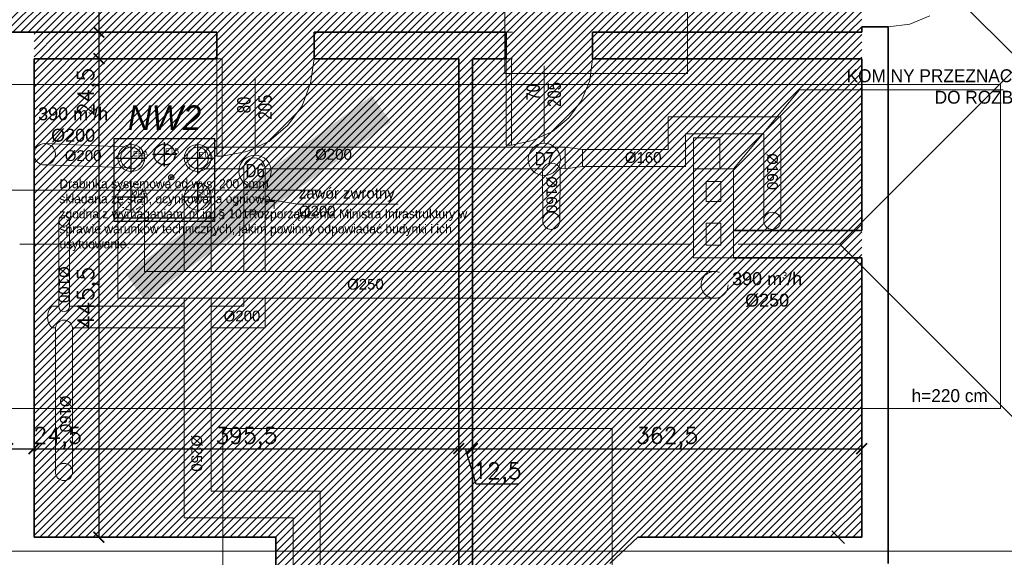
# Model space of a CAD drawing. Header units: millimetres. Extents: x -740 to 33545, y -26688 to 22494.
# Tile 57 of 256: x 10553 to 11469, y 6331 to 6832. Entities that reach past the tile are written whole.
import ezdxf
from ezdxf.lldxf.tags import DXFTag

# ---------------------------------------------------------------- set-up
doc = ezdxf.new("R2010")
doc.units = ezdxf.units.MM
doc.header["$MEASUREMENT"] = 0
for name, pattern in [('CENTERX2', [101.6, 63.5, -12.7, 12.7, -12.7]), ('DASHDOT', [1, 0.5, -0.25, 0, -0.25]), ('DASHED2', [9.525, 6.35, -3.175])]:
    doc.linetypes.add(name, pattern=pattern)
doc.layers.get('Defpoints').update_dxf_attribs({"color": 252})
for name, color, linetype, lineweight in [('_IS_Centralki', 3, 'Continuous', 30), ('_IS_EKO_opis', 7, 'Continuous', 18), ('_IS_EKO_Wentylacja_Czerpnia', 72, 'Continuous', 20), ('_IS_EKO_Wentylacja_Nawiew', 5, 'Continuous', 20), ('_IS_EKO_Wentylacja_wyrzut', 16, 'Continuous', 20), ('_IS_Nawiew', 5, 'Continuous', 20), ('_IS_WYCIAG_TOALETY', 6, 'Continuous', 20), ('_IS_Wywiew', 1, 'Continuous', 20), ('A_istniejące ściany', 252, 'Continuous', 35), ('A_l.przerywana', 252, 'ICAD_ISO03W100', 9), ('A_opisy', 252, 'Continuous', 15), ('A_wymiarowanie', 252, 'Continuous', 9), ('k_wyburzenia widoczne', 252, 'PNEUMATIC2', 18), ('l.przerywana', 252, 'ICAD_ISO03W100', 5), ('l.widokowa', 252, 'Continuous', 15), ('Nowe_820-G Rysunki Obrazki_Nr_pióra__1', 252, 'Continuous', 13), ('Nowe_820-G Rysunki Obrazki_Nr_pióra__101', 252, 'Continuous', 5), ('Nowe_820-G Rysunki Obrazki_Nr_pióra__23', 252, 'Continuous', 15), ('wymiarowanie', 252, 'Continuous', 9)]:
    doc.layers.add(name, color=color, linetype=linetype, lineweight=lineweight)
doc.layers.add('_IS_EKO_Opis_Wentylacja', color=7, linetype='CENTERX2')
doc.layers.add('UWAGI_podłoga na legarachdo rozbiórki', color=252, linetype='Continuous', lineweight=13, plot=False)
doc.styles.add('Arial', font='arial.ttf')
doc.styles.add('Arial_1', font='arial.ttf')
doc.styles.add('ARIALL', font='GOTHIC.TTF', dxfattribs={"height": 40})
doc.styles.add('SLDTEXTSTYLE2', font='TXT', dxfattribs={"width": 0.605})
doc.styles.add('styl1', font='arial.ttf', dxfattribs={"height": 15})
doc.styles.add('styl2', font='simplex.shx')
doc.styles.add('STYL_AUTOMATYCZNY_12', font='txt', dxfattribs={"width": 0.79588})
doc.styles.add('STYL_AUTOMATYCZNY_17', font='txt', dxfattribs={"width": 0.8056})
tags = doc.linetypes.add('ICAD_ISO03W100', pattern=[30, 12, -18]).pattern_tags.tags
tags[6:7] = [DXFTag(74, 4), DXFTag(75, 0), DXFTag(340, '0'), DXFTag(46, 1.0), DXFTag(50, 0.0), DXFTag(44, 0.0), DXFTag(45, 0.0)]
tags[4:5] = [DXFTag(74, 4), DXFTag(75, 0), DXFTag(340, '0'), DXFTag(46, 1.0), DXFTag(50, 0.0), DXFTag(44, 0.0), DXFTag(45, 0.0)]
doc.linetypes.add('PNEUMATIC2', pattern='A,0.5,-0.25,["//",Standard,S=0.2,R=0,X=-0.1,Y=-0.1],-0.25', length=1)
doc.dimstyles.new('Kopia I_1.100', dxfattribs={"dimtxt": 15, "dimasz": 10, "dimexe": 5, "dimexo": 1, "dimgap": 1.5, "dimtad": 1, "dimdec": 1, "dimrnd": 0.5, "dimtxsty": 'styl2', "dimblk": 'ARCHTICK', "dimcen": 5, "dimadec": 0, "dimazin": 0, "dimtfac": 1, "dimtdec": 1, "dimtmove": 0, "dimatfit": 3, "dimldrblk": 'ARCHTICK', "dimfxl": 0, "dimarcsym": 0})
doc.dimstyles.new('Skala 1-100', dxfattribs={"dimtxt": 17, "dimasz": 7, "dimexe": 1, "dimexo": 1, "dimgap": 1.5, "dimtad": 1, "dimdec": 1, "dimrnd": 0.5, "dimtxsty": 'styl2', "dimblk": 'ARCHTICK', "dimcen": 7, "dimadec": 0, "dimazin": 0, "dimtfac": 1, "dimtdec": 1, "dimtmove": 1, "dimatfit": 3, "dimldrblk": 'ARCHTICK', "dimfxl": 0, "dimlwd": -1, "dimlwe": -1, "dimarcsym": 0})

# ---------------------------------------------------------------- blocks, each defined once
blk = doc.blocks.new('_ArchTick')
at = {"color": 0, "linetype": 'ByBlock', "const_width": 0.15}
blk.add_lwpolyline([(-0.5, -0.5), (0.5, 0.5)], dxfattribs=at)
blk = doc.blocks.new('*D1859')
at = {"layer": 'Defpoints', "color": 0}
for p in [(10566.08, 6456), (10541.53, 6451.19), (10566.08, 6432.49)]:
    blk.add_point(p, dxfattribs=at)
at = {"layer": 'wymiarowanie', "color": 0, "lineweight": -2}
for p, q in [((10541.53, 6442.49), (10541.53, 6427.49)), ((10566.08, 6442.49), (10566.08, 6427.49)), ((10541.53, 6432.49), (10566.08, 6432.49))]:
    blk.add_line(p, q, dxfattribs=at)
at = {"layer": 'wymiarowanie', "color": 0, "lineweight": -2, "xscale": 10, "yscale": 10, "zscale": 10, "rotation": 180}
blk.add_blockref('_ArchTick', (10541.53, 6432.49), dxfattribs=at)
at = {"layer": 'wymiarowanie', "color": 0, "lineweight": -2, "xscale": 10, "yscale": 10, "zscale": 10}
blk.add_blockref('_ArchTick', (10566.08, 6432.49), dxfattribs=at)
at = {"layer": 'wymiarowanie', "color": 0, "insert": (10588.07, 6442.55), "char_height": 15, "attachment_point": 5, "style": 'styl2'}
blk.add_mtext('24,5', dxfattribs=at)
blk = doc.blocks.new('*D1860')
at = {"layer": 'Defpoints', "color": 0}
for p in [(10566.08, 6456), (10961.47, 6451.25), (10961.47, 6432.49)]:
    blk.add_point(p, dxfattribs=at)
at = {"layer": 'wymiarowanie', "color": 0, "lineweight": -2}
for p, q in [((10566.08, 6442.49), (10566.08, 6427.49)), ((10961.47, 6442.49), (10961.47, 6427.49)), ((10566.08, 6432.49), (10961.47, 6432.49))]:
    blk.add_line(p, q, dxfattribs=at)
at = {"layer": 'wymiarowanie', "color": 0, "lineweight": -2, "xscale": 10, "yscale": 10, "zscale": 10, "rotation": 180}
blk.add_blockref('_ArchTick', (10566.08, 6432.49), dxfattribs=at)
at = {"layer": 'wymiarowanie', "color": 0, "lineweight": -2, "xscale": 10, "yscale": 10, "zscale": 10}
blk.add_blockref('_ArchTick', (10961.47, 6432.49), dxfattribs=at)
at = {"layer": 'wymiarowanie', "color": 0, "insert": (10763.78, 6442.55), "char_height": 15, "attachment_point": 5, "style": 'styl2'}
blk.add_mtext('395,5', dxfattribs=at)
blk = doc.blocks.new('*D1861')
at = {"layer": 'Defpoints', "color": 0}
for p in [(10961.47, 6451.25), (10974.17, 6451.25), (10974.17, 6432.49)]:
    blk.add_point(p, dxfattribs=at)
at = {"layer": 'wymiarowanie', "color": 0, "lineweight": -2}
for p, q in [((10961.47, 6442.49), (10961.47, 6427.49)), ((10974.17, 6442.49), (10974.17, 6427.49)), ((10961.47, 6432.49), (10974.17, 6432.49)), ((10977.7, 6399.57), (10967.82, 6432.49)), ((11017.27, 6399.57), (10977.7, 6399.57))]:
    blk.add_line(p, q, dxfattribs=at)
at = {"layer": 'wymiarowanie', "color": 0, "lineweight": -2, "xscale": 10, "yscale": 10, "zscale": 10, "rotation": 180}
blk.add_blockref('_ArchTick', (10961.47, 6432.49), dxfattribs=at)
at = {"layer": 'wymiarowanie', "color": 0, "lineweight": -2, "xscale": 10, "yscale": 10, "zscale": 10}
blk.add_blockref('_ArchTick', (10974.17, 6432.49), dxfattribs=at)
at = {"layer": 'wymiarowanie', "color": 0, "insert": (10997.48, 6409.63), "char_height": 15, "attachment_point": 5, "style": 'styl2'}
blk.add_mtext('12,5', dxfattribs=at)
blk = doc.blocks.new('*D1862')
at = {"layer": 'Defpoints', "color": 0}
for p in [(10974.17, 6451.25), (11336.55, 6448.39), (11336.55, 6432.49)]:
    blk.add_point(p, dxfattribs=at)
at = {"layer": 'wymiarowanie', "color": 0, "lineweight": -2}
for p, q in [((10974.17, 6442.49), (10974.17, 6427.49)), ((11336.55, 6442.49), (11336.55, 6427.49)), ((10974.17, 6432.49), (11336.55, 6432.49))]:
    blk.add_line(p, q, dxfattribs=at)
at = {"layer": 'wymiarowanie', "color": 0, "lineweight": -2, "xscale": 10, "yscale": 10, "zscale": 10, "rotation": 180}
blk.add_blockref('_ArchTick', (10974.17, 6432.49), dxfattribs=at)
at = {"layer": 'wymiarowanie', "color": 0, "lineweight": -2, "xscale": 10, "yscale": 10, "zscale": 10}
blk.add_blockref('_ArchTick', (11336.55, 6432.49), dxfattribs=at)
at = {"layer": 'wymiarowanie', "color": 0, "insert": (11155.36, 6442.55), "char_height": 15, "attachment_point": 5, "style": 'styl2'}
blk.add_mtext('362,5', dxfattribs=at)
blk = doc.blocks.new('*D1866')
at = {"layer": 'Defpoints', "color": 0}
for p in [(10670.76, 6950.42), (10626.51, 6820.04), (10670.76, 6820.04)]:
    blk.add_point(p, dxfattribs=at)
at = {"layer": 'wymiarowanie', "color": 0, "lineweight": -2}
for p, q in [((10636.51, 6950.42), (10621.51, 6950.42)), ((10626.51, 6950.42), (10626.51, 6820.04)), ((10636.51, 6820.04), (10621.51, 6820.04))]:
    blk.add_line(p, q, dxfattribs=at)
at = {"layer": 'wymiarowanie', "color": 0, "lineweight": -2, "xscale": 10, "yscale": 10, "zscale": 10}
for p, rotation in [((10626.51, 6950.42), 90), ((10626.51, 6820.04), 270)]:
    blk.add_blockref('_ArchTick', p, dxfattribs=dict(at, rotation=rotation))
at = {"layer": 'wymiarowanie', "color": 0, "insert": (10616.45, 6885.23), "char_height": 15, "attachment_point": 5, "rotation": 90, "style": 'styl2'}
blk.add_mtext('130,5', dxfattribs=at)
blk = doc.blocks.new('*D1867')
at = {"layer": 'Defpoints', "color": 0}
for p in [(10670.76, 6820.04), (10626.51, 6795.48), (10651.17, 6795.48)]:
    blk.add_point(p, dxfattribs=at)
at = {"layer": 'wymiarowanie', "color": 0, "lineweight": -2}
for p, q in [((10636.51, 6820.04), (10621.51, 6820.04)), ((10626.51, 6820.04), (10626.51, 6795.48)), ((10636.51, 6795.48), (10621.51, 6795.48)), ((10626.51, 6795.48), (10626.51, 6743.43))]:
    blk.add_line(p, q, dxfattribs=at)
at = {"layer": 'wymiarowanie', "color": 0, "lineweight": -2, "xscale": 10, "yscale": 10, "zscale": 10}
for p, rotation in [((10626.51, 6820.04), 90), ((10626.51, 6795.48), 270)]:
    blk.add_blockref('_ArchTick', p, dxfattribs=dict(at, rotation=rotation))
at = {"layer": 'wymiarowanie', "color": 0, "insert": (10616.45, 6764.4), "char_height": 15, "attachment_point": 5, "rotation": 90, "style": 'styl2'}
blk.add_mtext('24,5', dxfattribs=at)
blk = doc.blocks.new('*D1868')
at = {"layer": 'Defpoints', "color": 0}
for p in [(10651.17, 6795.48), (10626.51, 6350.14), (10666.41, 6350.14)]:
    blk.add_point(p, dxfattribs=at)
at = {"layer": 'wymiarowanie', "color": 0, "lineweight": -2}
for p, q in [((10636.51, 6795.48), (10621.51, 6795.48)), ((10626.51, 6795.48), (10626.51, 6350.14)), ((10636.51, 6350.14), (10621.51, 6350.14))]:
    blk.add_line(p, q, dxfattribs=at)
at = {"layer": 'wymiarowanie', "color": 0, "lineweight": -2, "xscale": 10, "yscale": 10, "zscale": 10}
for p, rotation in [((10626.51, 6795.48), 90), ((10626.51, 6350.14), 270)]:
    blk.add_blockref('_ArchTick', p, dxfattribs=dict(at, rotation=rotation))
at = {"layer": 'wymiarowanie', "color": 0, "insert": (10616.45, 6572.81), "char_height": 15, "attachment_point": 5, "rotation": 90, "style": 'styl2'}
blk.add_mtext('445,5', dxfattribs=at)

msp = doc.modelspace()

# ---------------------------------------------------------------- hatches: boundary and pattern name
at = {"layer": 'UWAGI_podłoga na legarachdo rozbiórki'}
h = msp.add_hatch(dxfattribs=at)
h.set_pattern_fill('ANSI31', color=256, scale=40, style=0)
h.paths.add_polyline_path([(10541.53, 6950.42), (10541.53, 6820.04), (11336.55, 6820.04), (11336.55, 6950.42), (11124.88, 6950.42), (11124.88, 7055.41), (11054.61, 7055.41), (11054.61, 6950.42)])
h = msp.add_hatch(dxfattribs=at)
h.set_pattern_fill('ANSI31', color=256, scale=40, style=0)
h.paths.add_polyline_path([(10566.08, 6820.04), (11336.55, 6820.04), (11336.55, 6350.14), (10566.08, 6350.14)])
h.paths.add_polyline_path([(11128.27, 6350.14), (10791.29, 6350.14), (10791.29, 6219.75), (11054.61, 6219.75), (11054.61, 6279.86)])

# ---------------------------------------------------------------- linework, layer by layer
at = {"layer": '_IS_Centralki'}
for p, q in [((10640.82, 6721.16), (10734.26, 6721.16)), ((10640.82, 6643.82), (10640.82, 6721.16)), ((10734.26, 6647.49), (10734.26, 6721.16)), ((10734.26, 6643.82), (10734.26, 6719.63)), ((10640.82, 6647.49), (10734.26, 6647.49)), ((10734.26, 6643.82), (10640.82, 6643.82))]:
    msp.add_line(p, q, dxfattribs=at)
at = {"layer": '_IS_Centralki', "color": 7, "ltscale": 0.06}
for p, q in [((10656.6, 6688.97), (10656.6, 6717.1)), ((10687.59, 6694.99), (10687.59, 6717.65)), ((10718.48, 6688.97), (10718.48, 6717.1)), ((10642.55, 6703.04), (10670.67, 6703.04)), ((10698.91, 6706.32), (10676.26, 6706.32)), ((10704.42, 6703.04), (10732.54, 6703.04)), ((10656.6, 6652.88), (10656.6, 6681.01)), ((10718.48, 6652.88), (10718.48, 6681.01)), ((10642.55, 6666.94), (10670.67, 6666.94)), ((10704.42, 6666.94), (10732.54, 6666.94))]:
    msp.add_line(p, q, dxfattribs=at)
for centre, radius in [((10687.59, 6706.32), 9.77), ((10693.79, 6685.07), 2.34), ((10693.79, 6685.07), 0.625)]:
    msp.add_circle(centre, radius, dxfattribs=at)
at = {"layer": '_IS_EKO_Wentylacja_Czerpnia', "ltscale": 10}
for p, q in [((10644.1, 6667), (10644.08, 6572.59)), ((10668.97, 6666.94), (10668.97, 6597.46)), ((11199.62, 6597.46), (10668.97, 6597.46)), ((11199.62, 6572.46), (10644.08, 6572.59))]:
    msp.add_line(p, q, dxfattribs=at)
at = {"layer": '_IS_EKO_Wentylacja_Czerpnia', "linetype": 'DASHDOT', "ltscale": 10}
msp.add_circle((10656.6, 6666.94), 12.5, dxfattribs=at)
at = {"layer": '_IS_EKO_Wentylacja_Czerpnia', "linetype": 'DASHED2', "ltscale": 10}
msp.add_circle((11199.62, 6584.96), 12.5, dxfattribs=at)
at = {"layer": '_IS_EKO_Wentylacja_Nawiew', "linetype": 'Continuous'}
msp.add_circle((10718.48, 6666.94), 12.5, dxfattribs=at)
at = {"layer": '_IS_EKO_Wentylacja_wyrzut', "ltscale": 10}
for p, q in [((10576.51, 6716.52), (10656.47, 6713.04)), ((10576.08, 6696.53), (10656.59, 6693.87))]:
    msp.add_line(p, q, dxfattribs=at)
for centre, radius in [((10576.08, 6706.53), 10), ((10656.6, 6703.04), 12.5), ((10656.61, 6703.04), 10)]:
    msp.add_circle(centre, radius, dxfattribs=at)
at = {"layer": '_IS_Nawiew'}
for p, q in [((10705.98, 6666.94), (10705.95, 6597.46)), ((10730.98, 6666.94), (10730.95, 6597.46)), ((10705.94, 6572.57), (10705.85, 6368.05)), ((10730.93, 6572.57), (10730.84, 6393.05)), ((10730.84, 6393.05), (10832.39, 6393.05)), ((10832.39, 6393.05), (10832.39, 6307.7)), ((10705.85, 6368.05), (10807.39, 6368.05)), ((10807.39, 6368.05), (10807.39, 6282.7))]:
    msp.add_line(p, q, dxfattribs=at)
at = {"layer": '_IS_WYCIAG_TOALETY', "color": 6}
for p, q in [((10761.25, 6693.08), (10761.26, 6597.46)), ((10781.25, 6693.06), (10781.25, 6597.46)), ((10589.1, 6644.54), (10589.1, 6565.05)), ((10599.1, 6644.54), (10599.1, 6565.05)), ((10761.26, 6572.56), (10761.26, 6565.05)), ((10781.25, 6572.55), (10781.25, 6545.05)), ((10589.1, 6565.05), (10582.66, 6565.05)), ((10705.93, 6565.02), (10599.1, 6565.05)), ((10761.26, 6565.05), (10730.84, 6565.05)), ((10586.01, 6545.05), (10582.66, 6545.05)), ((10586.01, 6410.81), (10586.01, 6545.05)), ((10602.01, 6410.81), (10602.01, 6545.05)), ((10602.01, 6545.01), (10705.93, 6545.01)), ((10781.26, 6545.05), (10730.84, 6545.05))]:
    msp.add_line(p, q, dxfattribs=at)
at = {"layer": '_IS_WYCIAG_TOALETY', "color": 6, "extrusion": (1, -5.28206e-16, -3.06162e-16)}
for p, q in [((10781.26, 6672.96), (10761.26, 6672.96)), ((10789.66, 6655.63), (10789.66, 6664.12)), ((10781.26, 6663.28), (10790.06, 6663.28)), ((10790.06, 6662.64), (10781.26, 6662.64)), ((10761.26, 6652.96), (10781.26, 6652.96))]:
    msp.add_line(p, q, dxfattribs=at)
at = {"layer": '_IS_WYCIAG_TOALETY', "color": 6}
for centre, radius in [((10594.1, 6644.54), 5), ((10594.01, 6410.81), 8)]:
    msp.add_circle(centre, radius, dxfattribs=at)
at = {"layer": '_IS_WYCIAG_TOALETY'}
msp.add_arc((10771.25, 6693.08), 10, 0, 180, dxfattribs=at)
at = {"layer": '_IS_WYCIAG_TOALETY', "color": 6}
for centre, radius, start, end in [((10593.48, 6555.05), 14.74, 137.27092, 222.72908), ((10594.1, 6565.05), 5, 180, 0), ((10594.01, 6544.03), 8.06, 7.26101, 172.73899)]:
    msp.add_arc(centre, radius, start, end, dxfattribs=at)
at = {"layer": '_IS_Wywiew'}
for p, q in [((11156.53, 6741.5), (11261.33, 6741.5)), ((11156.53, 6711.1), (11156.53, 6741.5)), ((11261.33, 6644.54), (11261.33, 6741.5)), ((11172.53, 6695.1), (11172.53, 6725.5)), ((11172.53, 6725.5), (11245.33, 6725.5)), ((11245.33, 6644.54), (11245.33, 6725.5)), ((10718.34, 6713.08), (11060.57, 6713.08)), ((11060.57, 6693.1), (11060.57, 6713.1)), ((11060.57, 6713.1), (11076.57, 6711.1)), ((11076.57, 6695.1), (11076.57, 6711.1)), ((11076.57, 6711.1), (11156.53, 6711.1)), ((10718.34, 6693.08), (10761.25, 6693.08)), ((10801.25, 6693.06), (10781.25, 6693.06)), ((10801.25, 6693.06), (11039.56, 6693.1)), ((11039.59, 6644.54), (11039.56, 6693.1)), ((11055.57, 6693.14), (11060.57, 6693.1)), ((11055.59, 6644.54), (11055.94, 6693.14)), ((11060.57, 6693.1), (11076.57, 6695.1)), ((11076.57, 6695.1), (11172.53, 6695.1))]:
    msp.add_line(p, q, dxfattribs=at)
at = {"layer": '_IS_Wywiew', "extrusion": (3.44509e-16, 1, -3.06162e-16)}
msp.add_line((10781.25, 6713.07), (10801.25, 6713.07), dxfattribs=at)
at = {"layer": '_IS_Wywiew', "extrusion": (1, -5.28206e-16, -3.06162e-16)}
msp.add_line((10761.26, 6652.96), (10761.26, 6672.96), dxfattribs=at)
at = {"layer": '_IS_Wywiew'}
for centre, radius in [((10718.48, 6703.04), 12.5), ((10718.48, 6703.04), 10), ((11047.59, 6644.54), 8), ((11253.33, 6644.54), 8)]:
    msp.add_circle(centre, radius, dxfattribs=at)
msp.add_arc((11047.79, 6689.4), 8.97, 24.64428, 156.46845, dxfattribs=at)
at = {"layer": 'A_istniejące ściany', "linetype": 'Continuous'}
for points in [[(10566.08, 6820.04), (10541.53, 6820.04)], [(10736.26, 6820.04), (10566.08, 6820.04)], [(10736.26, 6795.48), (10736.26, 6820.04)], [(11005.5, 6820.04), (10826.85, 6820.04)], [(10826.85, 6795.48), (10826.85, 6820.04)], [(11005.5, 6795.48), (11005.5, 6820.04)], [(11336.55, 6820.04), (11085.93, 6820.04)], [(11085.93, 6795.48), (11085.93, 6820.04)], [(11336.55, 6825.12), (11336.55, 6820.04)], [(11361.1, 6825.12), (11336.55, 6825.12)], [(11361.1, 6325.58), (11361.1, 6825.12)], [(10566.08, 6795.48), (10566.08, 6350.14)], [(10736.26, 6795.48), (10566.08, 6795.48)], [(10826.85, 6795.48), (10961.47, 6795.48)], [(10961.47, 6795.48), (10961.47, 6236.68)], [(10974.17, 6795.48), (11005.5, 6795.48)], [(10974.17, 6795.48), (10974.17, 6236.68)], [(11085.93, 6795.48), (11336.55, 6795.48)], [(11336.55, 6795.48), (11336.55, 6635.46)], [(11336.55, 6635.46), (11217.17, 6635.46)], [(11217.17, 6610.06), (11336.55, 6610.06)], [(11336.55, 6610.06), (11336.55, 6350.14)], [(10566.08, 6350.14), (10766.74, 6350.14)], [(10791.29, 6350.14), (10766.74, 6350.14)], [(10791.29, 6350.14), (10791.29, 6236.68)], [(11128.27, 6350.14), (11102.02, 6325.58)], [(11128.27, 6350.14), (11336.55, 6350.14)]]:
    msp.add_lwpolyline(points, dxfattribs=at)
at = {"layer": 'A_l.przerywana', "ltscale": 0.5}
msp.add_lwpolyline([(10741.74, 6170.2), (11104.16, 6170.2), (11104.16, 6451.25), (10741.74, 6451.25)], close=True, dxfattribs=at)
at = {"layer": 'A_wymiarowanie'}
msp.add_line((11468.28, 6766.52), (11278.8, 6766.52), dxfattribs=at)
at = {"layer": 'k_wyburzenia widoczne', "ltscale": 15}
for points in [[(11179.91, 6721.82), (11179.91, 6693.04)], [(11204.47, 6721.82), (11179.91, 6721.82)], [(11204.47, 6693.04), (11204.47, 6721.82)], [(11217.17, 6693.04), (11179.91, 6693.04)], [(11179.91, 6693.04), (11179.91, 6610.06)], [(11179.91, 6693.04), (11204.47, 6693.04)], [(11217.17, 6610.06), (11217.17, 6693.04)], [(11191.77, 6662.56), (11191.77, 6681.18)], [(11191.77, 6681.18), (11205.31, 6681.18)], [(11205.31, 6681.18), (11205.31, 6662.56)], [(11205.31, 6662.56), (11191.77, 6662.56)], [(11191.77, 6621.92), (11191.77, 6642.24)], [(11191.77, 6642.24), (11205.31, 6642.24)], [(11205.31, 6642.24), (11205.31, 6621.92)], [(11217.17, 6635.46), (11217.17, 6610.06)], [(11205.31, 6621.92), (11191.77, 6621.92)], [(11179.91, 6610.06), (11217.17, 6610.06)]]:
    msp.add_lwpolyline(points, dxfattribs=at)
at = {"layer": 'l.przerywana'}
for p, q in [((11200.47, 7076.76), (11485.33, 6791.9)), ((11485.33, 6791.9), (11316.27, 6622.85)), ((11177.65, 6622.85), (10552.97, 6622.85)), ((11316.27, 6622.85), (11769.34, 6168.93))]:
    msp.add_line(p, q, dxfattribs=at)
for points in [[(9131.06, 7438.52), (9131.06, 6337.16), (11598.45, 6337.16), (11598.45, 7444.31), (11370.13, 7444.31), (11370.13, 6904.14), (9353.84, 6904.14), (9353.84, 7438.52)], [(9263.86, 6771.34), (9263.86, 6469.96), (11465.65, 6469.96), (11465.65, 6771.34)]]:
    msp.add_lwpolyline(points, close=True, dxfattribs=at)
at = {"layer": 'l.przerywana', "ltscale": 0.5}
msp.add_lwpolyline([(11004.21, 7104.96), (11174.43, 7104.96), (11174.43, 6781.76), (11004.21, 6781.76)], close=True, dxfattribs=at)
at = {"layer": 'l.widokowa', "linetype": 'Continuous', "lineweight": 9}
msp.add_line((11316.27, 6622.85), (11221.6, 6622.85), dxfattribs=at)
at = {"layer": 'Nowe_820-G Rysunki Obrazki_Nr_pióra__1', "linetype": 'Continuous', "lineweight": 13}
for points in [[(11001.27, 6820.04), (10991.11, 6820.04)], [(11001.27, 6820.04), (11011.43, 6820.04)], [(11314.53, 6820.04), (11324.69, 6820.04)], [(10741.34, 6795.48), (10741.34, 6779.4)], [(10823.47, 6772.62), (10826.85, 6795.48)], [(11001.27, 6795.48), (10991.11, 6795.48)], [(11001.27, 6795.48), (11011.43, 6795.48)], [(11083.39, 6775.16), (11085.93, 6795.48)], [(11314.53, 6795.48), (11324.69, 6795.48)], [(11041.06, 6788.71), (11041.06, 6716.74)], [(10771.82, 6777.7), (10771.82, 6705.74)], [(11075.77, 6756.54), (11083.39, 6775.16)], [(10815.85, 6751.46), (10823.47, 6772.62)], [(10741.34, 6763.31), (10741.34, 6747.22)], [(11063.92, 6740.45), (11075.77, 6756.54)], [(10802.3, 6733.68), (10815.85, 6751.46)], [(11048.68, 6727.75), (11063.92, 6740.45)], [(10741.34, 6731.98), (10741.34, 6715.9)], [(10784.52, 6718.44), (10802.3, 6733.68)], [(11030.05, 6719.28), (11048.68, 6727.75)], [(10764.2, 6709.12), (10784.52, 6718.44)], [(11010.58, 6715.05), (11030.05, 6719.28)], [(10741.34, 6704.89), (10764.2, 6709.12)], [(11314.53, 6635.46), (11304.37, 6635.46)], [(11314.53, 6635.46), (11324.69, 6635.46)], [(11314.53, 6610.06), (11304.37, 6610.06)], [(11314.53, 6610.06), (11324.69, 6610.06)], [(10566.08, 6553.34), (10566.08, 6543.18)], [(10961.47, 6553.34), (10961.47, 6543.18)], [(10974.17, 6553.34), (10974.17, 6543.18)], [(11314.53, 6350.14), (11308.61, 6356.06)], [(11314.53, 6350.14), (11304.37, 6350.14)], [(11314.53, 6350.14), (11320.46, 6344.21)], [(11314.53, 6350.14), (11324.69, 6350.14)]]:
    msp.add_lwpolyline(points, dxfattribs=at)
for centre in [(11041.06, 6701.74), (10771.82, 6690.74)]:
    msp.add_circle(centre, 15, dxfattribs=at)
at = {"layer": 'Nowe_820-G Rysunki Obrazki_Nr_pióra__101', "linetype": 'Continuous', "lineweight": 5}
for points in [[(11400.05, 6835.28), (11381.42, 6827.66)], [(11381.42, 6827.66), (11361.1, 6825.12)]]:
    msp.add_lwpolyline(points, dxfattribs=at)
at = {"layer": 'Nowe_820-G Rysunki Obrazki_Nr_pióra__23', "linetype": 'Continuous', "lineweight": 15}
for points in [[(10736.26, 6795.48), (10736.26, 6704.89)], [(10736.26, 6795.48), (10741.34, 6795.48)], [(10741.34, 6795.48), (10741.34, 6704.89)], [(11005.5, 6795.48), (11005.5, 6715.05)], [(11005.5, 6795.48), (11010.58, 6795.48)], [(11010.58, 6795.48), (11010.58, 6715.05)], [(11005.5, 6715.05), (11010.58, 6715.05)], [(10736.26, 6704.89), (10741.34, 6704.89)]]:
    msp.add_lwpolyline(points, dxfattribs=at)
at = {"layer": 'wymiarowanie'}
for p, q in [((11278.8, 6766.52), (11217.17, 6693.04)), ((10831.37, 6672.98), (10469.52, 6672.98))]:
    msp.add_line(p, q, dxfattribs=at)

# ---------------------------------------------------------------- texts
at = {"layer": '_IS_Centralki', "insert": (10653.35, 6752.02), "char_height": 23.04, "width": 137.4773, "attachment_point": 1}
msp.add_mtext('{\\fCentury Gothic|b0|i1|c238|p34;NW2}', dxfattribs=at)
at = {"layer": '_IS_Centralki', "color": 7, "linetype": 'Continuous', "lineweight": 0, "ltscale": 0.06, "char_height": 4.9609, "attachment_point": 1, "style": 'SLDTEXTSTYLE2'}
for s, insert in [('{\\fArial Narrow|b0|i0|c0|p0;\\W1;EHA}', (10658.34, 6709.56)), ('{\\fArial Narrow|b0|i0|c0|p0;\\W1;ETB}', (10687.95, 6712.06)), ('{\\fArial Narrow|b0|i0|c0|p0;\\W1;ETA}', (10719.25, 6708.64)), ('{\\fArial Narrow|b0|i0|c0|p0;\\W1;ODA}', (10656.9, 6673.11)), ('{\\fArial Narrow|b0|i0|c0|p0;\\W1;SUP}', (10718.83, 6673.09))]:
    msp.add_mtext(s, dxfattribs=dict(at, insert=insert))
at = {"layer": '_IS_EKO_opis', "linetype": 'ByBlock', "lineweight": 15, "insert": (10812.59, 6675.33), "char_height": 10, "width": 106.3031, "attachment_point": 1, "style": 'Arial_1'}
msp.add_mtext('zawór zwrotny %%C200', dxfattribs=at)
at = {"layer": '_IS_EKO_Opis_Wentylacja', "char_height": 10, "width": 108.1234, "attachment_point": 1, "style": 'Arial'}
for s, insert in [('%%C200', (10594.7, 6710.24)), ('%%C200', (10827.78, 6711.45)), ('%%C160', (11116, 6708.5)), ('%%c250\\P', (10857.5, 6590.5)), ('%%C200', (10742.57, 6560.96))]:
    msp.add_mtext(s, dxfattribs=dict(at, insert=insert))
at = {"layer": '_IS_EKO_Opis_Wentylacja', "char_height": 10, "width": 108.1234, "attachment_point": 1, "rotation": 270, "style": 'Arial'}
for s, insert in [('%%C160', (11258.5, 6707.5)), ('%%C160', (11053, 6686)), ('%%C100', (10599.1, 6602.23)), ('%%C160', (10600.39, 6481.99)), ('%%c250\\P', (10722.52, 6445.29))]:
    msp.add_mtext(s, dxfattribs=dict(at, insert=insert))
at = {"layer": '_IS_EKO_Wentylacja_Czerpnia', "insert": (11248.5, 6580.5), "char_height": 12, "attachment_point": 5, "style": 'Arial'}
msp.add_mtext('390 m{\\A2;\\H0.5x;3}/h\\P%%C250', dxfattribs=at)
at = {"layer": '_IS_EKO_Wentylacja_wyrzut', "ltscale": 10, "insert": (10602.5, 6734), "char_height": 12, "attachment_point": 5, "style": 'Arial'}
msp.add_mtext('390 m{\\A2;\\H0.5x;3}/h\\P%%C200', dxfattribs=at)
at = {"layer": 'A_opisy', "ltscale": 0.3, "char_height": 9, "width": 91.4611, "attachment_point": 1, "rotation": 90, "style": 'ARIALL'}
for insert in [(10818.93, 6095.25), (10913.76, 6095.25), (11006.47, 6095.25)]:
    msp.add_mtext('\\pi39.44855;{\\fArial|b0|i1|c238|p34;70}\\P\\pi39.44855;{\\fArial|b0|i1|c238|p34;70}', dxfattribs=dict(at, insert=insert))
at = {"layer": 'A_wymiarowanie', "insert": (11521.28, 6785.62), "char_height": 12, "width": 223.2778, "attachment_point": 3, "style": 'styl1'}
msp.add_mtext('{\\fCentury Gothic|b0|i0|c238|p34;KOMINY PRZEZNACZONE }{\\fCentury Gothic|b0|i0|c238|p34;DO ROZBIÓRKI}', dxfattribs=at)
at = {"layer": 'Nowe_820-G Rysunki Obrazki_Nr_pióra__1', "linetype": 'Continuous', "lineweight": 13, "char_height": 12.5, "attachment_point": 7, "rotation": 90, "style": 'STYL_AUTOMATYCZNY_12'}
for s, insert in [('\\A1;{\\pql;\\fArial|b0|i0|c238|p0;\\W0.795880;70}', (11037.07, 6756.54)), ('\\A1;{\\pql;\\fArial|b0|i0|c238|p0;\\W0.795880;205}', (11056.79, 6750.61)), ('\\A1;{\\pql;\\fArial|b0|i0|c238|p0;\\W0.795880;80}', (10767.83, 6744.68)), ('\\A1;{\\pql;\\fArial|b0|i0|c238|p0;\\W0.795880;205}', (10787.55, 6738.76))]:
    msp.add_mtext(s, dxfattribs=dict(at, insert=insert))
at = {"layer": 'Nowe_820-G Rysunki Obrazki_Nr_pióra__1', "linetype": 'Continuous', "lineweight": 13, "char_height": 12.5, "attachment_point": 7, "style": 'STYL_AUTOMATYCZNY_17'}
for s, insert in [('\\A1;{\\pql;\\fArial|b0|i0|c238|p0;\\W0.805600;D7}', (11032.23, 6696.08)), ('\\A1;{\\pql;\\fArial|b0|i0|c238|p0;\\W0.805600;D6}', (10762.99, 6684.87))]:
    msp.add_mtext(s, dxfattribs=dict(at, insert=insert))
at = {"layer": 'wymiarowanie', "ltscale": 0.3, "insert": (10589.72, 6683.31), "char_height": 8.4, "width": 379.314, "attachment_point": 1}
msp.add_mtext('{\\fCentury Gothic|b0|i0|c238|p34;Drabinka systemowa od wys. 200 cmm\\Pskładana ze stali, ocynkowana ogniowo\\Pzgodna z wymaganiami m.in. § 101Rozporządzenia Ministra Infrastruktury w sprawie warunków technicznych, jakim powinny odpowiadać budynki i ich usytuowanie.}', dxfattribs=at)
at = {"layer": 'wymiarowanie', "insert": (11382.99, 6487.85), "char_height": 12, "width": 409.9394, "attachment_point": 1}
msp.add_mtext('{\\fCentury Gothic|b0|i0|c238|p34;h=220 cm}\\P\\pi409.93942;{\\fCentury Gothic|b0|i0|c238|p34;\\H1.00000x; }', dxfattribs=at)

# ---------------------------------------------------------------- dimensions: what is measured, and where the dimension line sits
at = {"layer": 'wymiarowanie'}
dim = msp.add_linear_dim(base=(10626.51, 6820.04), p1=(10670.76, 6950.42), p2=(10670.76, 6820.04), angle=90, dimstyle='Kopia I_1.100', dxfattribs=at)
dim.commit()
dim.dimension.update_dxf_attribs({"geometry": '*D1866', "text_midpoint": (10616.45, 6885.23)})
dim = msp.add_linear_dim(base=(10626.51, 6795.48), p1=(10670.76, 6820.04), p2=(10651.17, 6795.48), angle=90, dimstyle='Kopia I_1.100', override={"dimtmove": 1}, dxfattribs=at)
dim.commit()
dim.dimension.update_dxf_attribs({"geometry": '*D1867', "text_midpoint": (10626.51, 6764.4), "dimtype": 160})
dim = msp.add_linear_dim(base=(10626.51, 6350.14), p1=(10651.17, 6795.48), p2=(10666.41, 6350.14), angle=90, dimstyle='Kopia I_1.100', override={"dimtmove": 1}, dxfattribs=at)
dim.commit()
dim.dimension.update_dxf_attribs({"geometry": '*D1868', "text_midpoint": (10616.45, 6572.81)})
dim = msp.add_linear_dim(base=(10566.0784, 6432.4947), p1=(10541.5251, 6451.1886), p2=(10566.0784, 6455.9995), dimstyle='Kopia I_1.100', override={"dimtmove": 1}, dxfattribs=at)
dim.commit()
dim.dimension.update_dxf_attribs({"geometry": '*D1859', "text_midpoint": (10588.067, 6432.4947), "dimtype": 160})
for base, p1, p2, picture, middle in [((10961.47, 6432.49), (10566.08, 6456), (10961.47, 6451.25), '*D1860', (10763.78, 6442.55)), ((10974.17, 6432.49), (10961.47, 6451.25), (10974.17, 6451.25), '*D1861', (10979.2, 6409.63)), ((11336.55, 6432.49), (10974.17, 6451.25), (11336.55, 6448.39), '*D1862', (11155.36, 6442.55))]:
    dim = msp.add_linear_dim(base=base, p1=p1, p2=p2, dimstyle='Kopia I_1.100', override={"dimtmove": 1}, dxfattribs=at)
    dim.commit()
    dim.dimension.update_dxf_attribs({"geometry": picture, "text_midpoint": middle})

# ---------------------------------------------------------------- leaders
at = {"layer": '_IS_EKO_opis', "linetype": 'ByBlock', "lineweight": 15}
msp.add_leader([(10774.84, 6665.89, 892.4), (10811.71, 6660, 892.4), (10905.03, 6660.17, 892.4)], dimstyle='Skala 1-100', override={"dimtxt": 300, "dimasz": 200, "dimexe": 4, "dimfxl": 1, "dimfxlon": 0}, dxfattribs=at)

doc.saveas('drawing.dxf')
